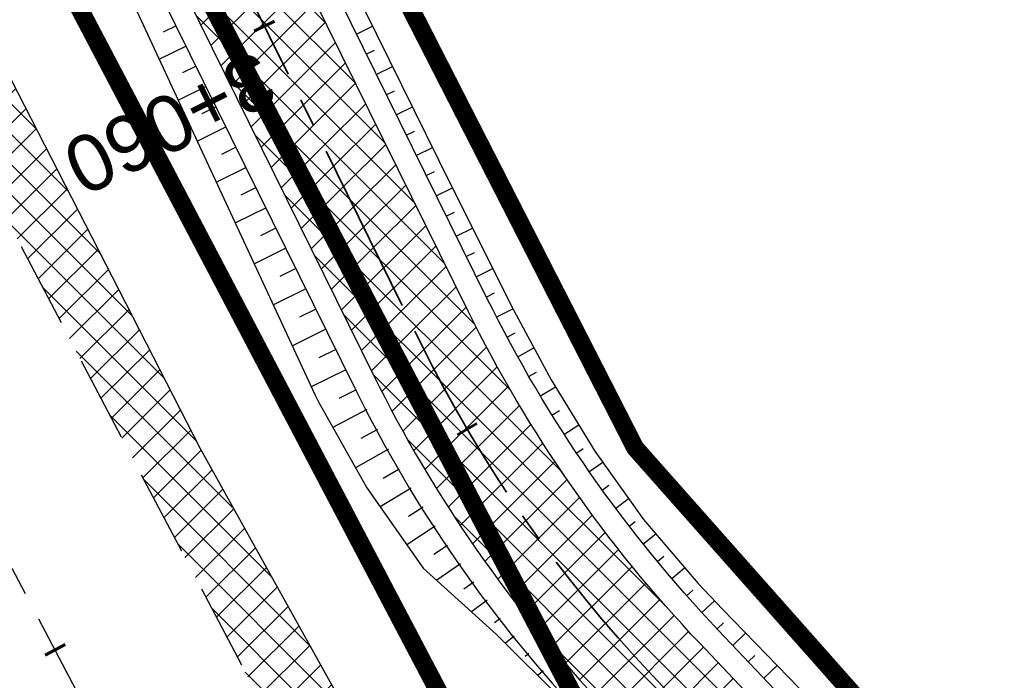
# Model space of a CAD drawing. Header units: metres. Extents: x 7529682 to 7533751, y 5721195 to 5727842.
# Tile 50 of 179: x 7531137 to 7531159, y 5725082 to 5725096. Entities that reach past the tile are written whole.
import ezdxf

# ---------------------------------------------------------------- set-up
doc = ezdxf.new("R2010")
doc.units = ezdxf.units.M
for name, pattern in [('817-dzialki-09-05-04$0$HIDDEN', [0.375, 0.25, -0.125]), ('ACAD_ISO05W100', [33, 24, -3, 0, -3, 0, -3]), ('CENTER', [50.800000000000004, 31.75, -6.35, 6.35, -6.35]), ('CENTER2', [28.575000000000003, 19.05, -3.175, 3.175, -3.175]), ('HIDDEN', [9.524999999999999, 6.35, -3.175])]:
    doc.linetypes.add(name, pattern=pattern)
for name, color, linetype in [('C-DROGI-SYTUACJA', 7, 'Continuous'), ('C-DROGI-SYTUACJA-ETYKIETY', 7, 'Continuous'), ('D-hatch-pobocza', 131, 'Continuous'), ('D-pobocza', 60, 'Continuous'), ('D-rowy', 160, 'Continuous'), ('D-skarpa', 2, 'Continuous'), ('D-skarpa-kreskowanie', 2, 'Continuous')]:
    doc.layers.add(name, color=color, linetype=linetype)
for name, color, linetype, lineweight, true_color in [('D-ewidencja-numery', 7, 'Continuous', 50, 0x40ff00), ('D-hatch-ciag-pieszo-rowerowy', 7, 'Continuous', 13, 0xff9f80), ('D-LR-etap-III', 7, '817-dzialki-09-05-04$0$HIDDEN', 50, 0x00008f)]:
    doc.layers.add(name, color=color, linetype=linetype, lineweight=lineweight, true_color=true_color)
for name, color, linetype, lineweight in [('D-krawędzie', 3, 'Continuous', 30), ('D-obrzeża', 2, 'Continuous', 30), ('D-oś', 10, 'CENTER', 30), ('D-pas-drogowy', 7, 'ACAD_ISO05W100', 50)]:
    doc.layers.add(name, color=color, linetype=linetype, lineweight=lineweight)
doc.layers.add('poprzeczki', color=7, linetype='Continuous', true_color=0x0000c7)
doc.styles.get("Standard").update_dxf_attribs({"font": 'arial.ttf'})
pattern_1 = [(45, (0, 0), (-0.3367596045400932, 0.3367596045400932), []), (135, (0, 0), (-0.3367596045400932, -0.3367596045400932), [])]

# ---------------------------------------------------------------- blocks, each defined once
blk = doc.blocks.new('AeccTickLine')
at = {"color": 0, "linetype": 'ByBlock', "lineweight": -2}
blk.add_line((0, 1), (-3.673819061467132e-16, -1), dxfattribs=at)

msp = doc.modelspace()

# ---------------------------------------------------------------- hatches: boundary and pattern name
at = {"layer": 'D-hatch-ciag-pieszo-rowerowy'}
h = msp.add_hatch(dxfattribs=at)
h.set_pattern_fill('ANSI37', color=256, scale=0.15, style=0)
h.set_pattern_definition(pattern_1)
h.paths.add_polyline_path([(7531118.164896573, 5725142.89718586), (7531117.076540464, 5725142.281955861), (7531130.341235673, 5725117.669805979, -0.009011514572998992), (7531135.298873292, 5725108.060358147), (7531145.035806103, 5725088.322043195, 0.07528570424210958), (7531150.171491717, 5725080.951451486), (7531151.456638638, 5725079.596189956), (7531152.271576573, 5725080.553420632), (7531151.216595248, 5725081.665959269, -0.07525174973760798), (7531146.082702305, 5725089.032917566), (7531136.397298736, 5725108.66009308, 0.008978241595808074), (7531131.457307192, 5725118.233727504)])
h.paths.add_polyline_path([(7531119.253251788, 5725143.512415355), (7531118.164896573, 5725142.89718586), (7531131.457307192, 5725118.233727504, -0.008978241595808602), (7531136.397298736, 5725108.66009308), (7531146.082702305, 5725089.032917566, 0.07525174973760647), (7531151.216595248, 5725081.665959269), (7531152.271576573, 5725080.553420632), (7531153.086514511, 5725081.510651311), (7531152.261569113, 5725082.380603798, -0.0752173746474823), (7531147.129491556, 5725089.743883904), (7531137.494820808, 5725109.261525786, 0.008944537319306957), (7531132.572709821, 5725118.798885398)])
at = {"layer": 'D-hatch-pobocza'}
h = msp.add_hatch(dxfattribs=at)
h.set_pattern_fill('ANSI37', color=256, scale=0.15, style=0)
h.set_pattern_definition(pattern_1)
h.paths.add_polyline_path([(7531057.009999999, 5725246.72), (7531044.19, 5725271.11), (7531030.969999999, 5725296.42), (7531019.37, 5725318.31), (7531007.54, 5725340.71), (7530994.469999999, 5725365.47), (7530982.58, 5725387.65), (7530971.809999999, 5725408.22), (7530959.96, 5725430.76), (7530944.54, 5725460.14), (7530935.92, 5725477.07), (7530923.099999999, 5725500.31), (7530908, 5725529.49), (7530889.658288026, 5725563.375066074), (7530889.585888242, 5725561.256865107), (7530918.171722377, 5725507.178125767), (7530950.162943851, 5725446.305402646), (7530993.419108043, 5725364.264712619), (7531022.766433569, 5725308.719304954), (7531053.80955549, 5725249.872416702), (7531081.165622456, 5725197.874670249), (7531103.902359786, 5725154.540603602), (7531128.123220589, 5725108.448161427), (7531149.321390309, 5725068.209396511), (7531151.44, 5725067.36), (7531152.004139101, 5725067.286014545), (7531141.2, 5725086.69), (7531129.87, 5725108.78), (7531118.46, 5725130.11), (7531107.389999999, 5725151.39), (7531095.36, 5725174.01), (7531083.61, 5725196.49), (7531071.559999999, 5725218.8)])

# ---------------------------------------------------------------- linework, layer by layer
at = {"layer": 'C-DROGI-SYTUACJA', "color": 10, "linetype": 'CENTER2', "lineweight": 35, "ltscale": 0.2}
msp.add_lwpolyline([(7531022.844591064, 5725323.708047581), (7531032.807949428, 5725305.571049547, -0.004228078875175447), (7531035.213067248, 5725301.103738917), (7531059.943841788, 5725254.222853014, -0.00440054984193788), (7531062.366458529, 5725249.530815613), (7531071.708538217, 5725231.039993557, 0.004122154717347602), (7531073.975449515, 5725226.643517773), (7531073.975449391, 5725226.643518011), (7531087.383313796, 5725201.158175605), (7531110.121662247, 5725157.821038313), (7531131.457307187, 5725118.233727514, -0.008978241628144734), (7531136.397298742, 5725108.660093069), (7531146.082702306, 5725089.032917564, 0.07525174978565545), (7531151.216595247, 5725081.66595927), (7531154.313313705, 5725078.4002911, -0.06893621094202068), (7531156.868938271, 5725074.829562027), (7531166.993104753, 5725055.549823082, -0.06873154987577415)], format="xyb", dxfattribs=at)
at = {"layer": 'D-ewidencja-numery', "color": 12, "ltscale": 15, "true_color": 0xc70000}
msp.add_lwpolyline([(7530900.951646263, 5725579.945856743), (7530904.80970798, 5725571.977328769), (7530903.682362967, 5725568.566434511), (7530908.900614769, 5725558.844845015), (7530910.252030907, 5725545.671606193), (7530912.872986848, 5725538.645543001), (7530945.278171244, 5725478.464284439), (7530959.692318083, 5725450.24628822), (7531002.82670893, 5725368.192370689), (7531044.703532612, 5725290.314293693), (7531064.098839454, 5725253.212562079), (7531083.010253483, 5725216.677517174), (7531113.013137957, 5725158.465613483), (7531137.364304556, 5725113.07076138), (7531150.830830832, 5725086.711759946), (7531159.745663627, 5725076.640848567), (7531166.309999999, 5725074.58), (7531172.29, 5725062.58)], dxfattribs=at)
at = {"layer": 'D-krawędzie', "linetype": 'HIDDEN', "ltscale": 0.3, "flags": 128}
msp.add_lwpolyline([(7530572.009999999, 5726166.06), (7530620.380949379, 5726072.761487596), (7530641.555222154, 5726032.007915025), (7530660.960861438, 5725995.070069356), (7530689.128213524, 5725941.540167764), (7530707.335918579, 5725907.031820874), (7530725.255781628, 5725873.092686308), (7530743.969545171, 5725837.653904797), (7530770.526708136, 5725787.119408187), (7530787.864146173, 5725754.266918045), (7530809.897571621, 5725712.541613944), (7530824.739035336, 5725684.389287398), (7530840.856259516, 5725653.693092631), (7530860.675070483, 5725616.154465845), (7530865.283000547, 5725607.394015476), (7530878.050274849, 5725583.079962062), (7530918.171722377, 5725507.178125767), (7530950.162943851, 5725446.305402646), (7530993.419108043, 5725364.264712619), (7531022.766433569, 5725308.719304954), (7531053.80955549, 5725249.872416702), (7531081.165622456, 5725197.874670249), (7531103.902359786, 5725154.540603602), (7531128.123220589, 5725108.448161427), (7531149.3, 5725068.249999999), (7531167.380094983, 5725033.766927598), (7531197.164745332, 5724976.987689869), (7531228.151004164, 5724918.034426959), (7531253.152837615, 5724870.491119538), (7531286.7961686, 5724806.653565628), (7531306.739858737, 5724768.664832), (7531335.094443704, 5724714.652299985), (7531357.3191504, 5724672.438740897), (7531373.644908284, 5724641.454376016), (7531392.161870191, 5724605.998675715), (7531418.480331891, 5724555.852756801), (7531439.726902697, 5724515.582472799), (7531468.399107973, 5724461.077223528), (7531491.782023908, 5724416.527754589), (7531531.990296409, 5724339.832565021), (7531557.226635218, 5724291.658956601), (7531569.851546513, 5724267.577443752), (7531591.375556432, 5724226.547822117), (7531610.003879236, 5724191.103071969), (7531616.882991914, 5724177.998849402), (7531629.984986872, 5724153.025496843), (7531641.006768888, 5724132.021778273), (7531664.906257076, 5724087.616922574), (7531677.64401952, 5724064.785715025), (7531683.112433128, 5724054.988140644), (7531686.752875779, 5724048.180044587), (7531695.447538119, 5724031.696667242), (7531703.748818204, 5724015.917210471), (7531709.214143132, 5724005.513965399), (7531719.388607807, 5723986.14687362), (7531726.295217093, 5723973.000144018), (7531732.740794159, 5723960.735633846), (7531735.13, 5723956.19)], dxfattribs=at)
at = {"layer": 'D-LR-etap-III', "ltscale": 10, "flags": 128}
msp.add_lwpolyline([(7531750.474471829, 5723895.103125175, 0.4, 0.4, 0), (7531750.505, 5723895.13, 0.4, 0.4, 0), (7531682.71, 5724022.92, 0.4, 0.4, 0), (7531619.177023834, 5724147.203692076, 0.4, 0.4, 0), (7531592.308960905, 5724198.48863389, 0.4, 0.4, 0), (7531553.263875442, 5724272.918564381, 0.4, 0.4, 0), (7531504.019999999, 5724366.79, 0.4, 0.4, 0), (7531482.09, 5724407.62, 0.4, 0.4, 0), (7531412.350402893, 5724541.182759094, 0.4, 0.4, 0), (7531388.463669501, 5724586.929768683, 0.4, 0.4, 0), (7531345.12, 5724669.94, 0.4, 0.4, 0), (7531127.66, 5725081.67, 0.4, 0.4, 0), (7531059.253139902, 5725211.040795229, 0.4, 0.4, 0), (7531008.007244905, 5725307.953830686, 0.4, 0.4, 0), (7530964.181635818, 5725390.835555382, 0.4, 0.4, 0), (7530914.557354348, 5725484.683561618, 0.4, 0.4, 0), (7530865.243241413, 5725577.493975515, 0.4, 0.4, 0), (7530840.085257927, 5725624.058651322, 0.4, 0.4, 0), (7530802.559525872, 5725694.924584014, 0.4, 0.4, 0), (7530755.54, 5725787.51, 0.4, 0.4, 0), (7530708.717810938, 5725876.303221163, 0.4, 0.4, 0), (7530695.12, 5725902.09, 0.4, 0.4, 0), (7530642.91397006, 5726001.07839487, 0.4, 0.4, 0), (7530634.934723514, 5726016.146615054, 0.4, 0.4, 0), (7530610.820000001, 5726061.929999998, 0.4, 0.4, 0), (7530610.820000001, 5726061.929999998, 0.4, 0.4, 0), (7530607.21, 5726063.51, 0.4, 0.4, 0), (7530597.42, 5726080.68, 0.4, 0.4, 0), (7530591.16, 5726088.44, 0.4, 0.4, 0), (7530581.28, 5726107.21, 0.4, 0.4, 0), (7530571.29, 5726130.56, 0.4, 0.4, 0), (7530549.554994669, 5726171.527317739, 0.4, 0.4, 0), (7530531.014309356, 5726206.473807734, 0.4, 0.4, 0), (7530516.461208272, 5726236.016618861, 0.4, 0.4, 0), (7530500.798929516, 5726266.141265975, 0.4, 0.4, 0), (7530491.349999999, 5726283.94, 0.4, 0.4, 0), (7530482.4, 5726303.41, 0.4, 0.4, 0), (7530482.4, 5726303.41, 0.4, 0.4, 0), (7530450.41, 5726357.28, 0.4, 0.4, 0), (7530397.759396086, 5726458.499907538, 0.4, 0.4, 0), (7530334.707815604, 5726583.664702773, 0.4, 0.4, 0), (7530303.939274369, 5726645.167943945, 0.4, 0.4, 0), (7530300.509779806, 5726651.777515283, 0.4, 0.4, 0), (7530289.213532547, 5726671.966724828, 0.4, 0.4, 0), (7530281.54, 5726685.57, 0.4, 0.4, 0), (7530261.37085633, 5726724.163374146, 0.4, 0.4, 0), (7530254.03, 5726738.21, 0.4, 0.4, 0), (7530197.219999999, 5726845.06, 0.4, 0.4, 0), (7530194.71, 5726849.15, 0.4, 0.4, 0), (7530195.92, 5726850.75, 0.4, 0.4, 0), (7530170.546669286, 5726892.961489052, 0.4, 0.4, 0), (7530143.174718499, 5726945.065838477, 0.4, 0.4, 0), (7530105.059999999, 5727018.32, 0.4, 0.4, 0), (7530100.059999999, 5727027.16, 0.4, 0.4, 0), (7530062.318670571, 5727099.625398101, 0.4, 0.4, 0), (7530015.378537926, 5727189.420463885, 0.4, 0.4, 0), (7529983.207960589, 5727250.206596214, 0.4, 0.4, 0), (7529953.284293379, 5727306.74720398, 0.4, 0.4, 0), (7529900.67053443, 5727406.15903814, 0.4, 0.4, 0), (7529890.630239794, 5727425.131178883, 0.4, 0.4, 0), (7529875.155383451, 5727454.426350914, 0.4, 0.4, 0), (7529857.560096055, 5727487.787346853, 0.4, 0.4, 0), (7529835.194401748, 5727530.19312405, 0.4, 0.4, 0), (7529811.740544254, 5727574.662079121, 0.4, 0.4, 0), (7529792.101859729, 5727611.922638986, 0.4, 0.4, 0), (7529768.066117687, 5727657.469613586, 0.4, 0.4, 0), (7529755.210566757, 5727682.131373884, 0.4, 0.4, 0), (7529753.309999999, 5727681.13, 0.4, 0.4, 0), (7529739.21, 5727707.77, 0.4, 0.4, 0), (7529735.394745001, 5727711.251990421, 0.4, 0.4, 0), (7529725.42, 5727730.2, 0.4, 0.4, 0), (7529723.55, 5727729.88, 0.4, 0.4, 0), (7529695.566668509, 5727782.932080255, 0.4, 0.4, 0), (7529717.67971874, 5727794.024357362, 0.4, 0.4, 0), (7529736.274870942, 5727758.647400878, 0.4, 0.4, 0), (7529736.274870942, 5727758.647400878, 0.4, 0.4, 0), (7529744.511003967, 5727750.406106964, 0.4, 0.4, 0), (7529744.511003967, 5727750.406106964, 0.4, 0.4, 0), (7529750.282568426, 5727738.549848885, 0.4, 0.4, 0), (7529777.108510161, 5727687.569424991, 0.4, 0.4, 0), (7529796.51537536, 5727651.329932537, 0.4, 0.4, 0), (7529814.937945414, 5727616.793170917, 0.4, 0.4, 0), (7529839.006722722, 5727572.303976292, 0.4, 0.4, 0), (7529860.617626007, 5727532.509108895, 0.4, 0.4, 0), (7529882.348967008, 5727491.504261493, 0.4, 0.4, 0), (7529904.865139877, 5727449.096370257, 0.4, 0.4, 0), (7529920.747384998, 5727418.884773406, 0.4, 0.4, 0), (7529946.676504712, 5727368.547487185, 0.4, 0.4, 0), (7529972.024701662, 5727320.573310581, 0.4, 0.4, 0), (7529987.740014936, 5727290.153392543, 0.4, 0.4, 0), (7529996.497385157, 5727273.661630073, 0.4, 0.4, 0), (7530017.541471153, 5727234.202689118, 0.4, 0.4, 0), (7530033.053657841, 5727204.864166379, 0.4, 0.4, 0), (7530051.622983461, 5727170.222745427, 0.4, 0.4, 0), (7530069.276612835, 5727137.015751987, 0.4, 0.4, 0), (7530089.385386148, 5727097.533639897, 0.4, 0.4, 0), (7530109.712512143, 5727060.746615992, 0.4, 0.4, 0), (7530136.769722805, 5727011.640131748, 0.4, 0.4, 0), (7530162.446686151, 5726962.743777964, 0.4, 0.4, 0), (7530187.674104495, 5726916.992101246, 0.4, 0.4, 0), (7530207.820739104, 5726879.335323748, 0.4, 0.4, 0), (7530230.625609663, 5726834.518686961, 0.4, 0.4, 0), (7530262.288093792, 5726776.61832811, 0.4, 0.4, 0), (7530277.509672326, 5726760.213143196, 0.4, 0.4, 0), (7530286.036865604, 5726744.106684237, 0.4, 0.4, 0), (7530288.097472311, 5726735.884066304, 0.4, 0.4, 0), (7530290.393870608, 5726725.046963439, 0.4, 0.4, 0), (7530296.17664807, 5726713.582980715, 0.4, 0.4, 0), (7530302.726195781, 5726701.18226779, 0.4, 0.4, 0), (7530325.685047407, 5726657.466383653, 0.4, 0.4, 0), (7530343.243978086, 5726623.648592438, 0.4, 0.4, 0), (7530360.229820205, 5726591.746871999, 0.4, 0.4, 0), (7530383.20855044, 5726548.059469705, 0.4, 0.4, 0), (7530406.017875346, 5726503.605514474, 0.4, 0.4, 0), (7530427.464919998, 5726462.620289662, 0.4, 0.4, 0), (7530447.9278544, 5726424.388014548, 0.4, 0.4, 0), (7530471.126878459, 5726379.920667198, 0.4, 0.4, 0), (7530490.501003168, 5726343.033350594, 0.4, 0.4, 0), (7530509.499458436, 5726306.733076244, 0.4, 0.4, 0), (7530529.890269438, 5726267.244072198, 0.4, 0.4, 0), (7530543.852446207, 5726238.990319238, 0.4, 0.4, 0), (7530554.808897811, 5726218.943990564, 0.4, 0.4, 0), (7530559.027108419, 5726212.223286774, 0.4, 0.4, 0), (7530563.060988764, 5726206.409670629, 0.4, 0.4, 0), (7530566.93354971, 5726200.463543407, 0.4, 0.4, 0), (7530569.771022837, 5726194.901501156, 0.4, 0.4, 0), (7530571.47319415, 5726191.282350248, 0.4, 0.4, 0), (7530572.839142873, 5726188.024533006, 0.4, 0.4, 0), (7530575.295071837, 5726182.034664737, 0.4, 0.4, 0), (7530579.736851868, 5726173.306070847, 0.4, 0.4, 0), (7530583.3, 5726167.41, 0.4, 0.4, 0), (7530593.4, 5726163.33, 0.4, 0.4, 0), (7530598.618375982, 5726155.264489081, 0.4, 0.4, 0), (7530608.258304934, 5726140.497132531, 0.4, 0.4, 0), (7530603.269999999, 5726136.83, 0.4, 0.4, 0), (7530606.53, 5726131.84, 0.4, 0.4, 0), (7530604.239057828, 5726124.21679044, 0.4, 0.4, 0), (7530605.847136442, 5726121.630127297, 0.4, 0.4, 0), (7530608.971611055, 5726116.164124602, 0.4, 0.4, 0), (7530618.114293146, 5726097.791111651, 0.4, 0.4, 0), (7530651.213125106, 5726034.959524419, 0.4, 0.4, 0), (7530670.243741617, 5725998.61095082, 0.4, 0.4, 0), (7530698.075474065, 5725945.952624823, 0.4, 0.4, 0), (7530716.505955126, 5725911.3051464, 0.4, 0.4, 0), (7530735.223454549, 5725875.667401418, 0.4, 0.4, 0), (7530752.504235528, 5725842.154920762, 0.4, 0.4, 0), (7530778.310652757, 5725793.501254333, 0.4, 0.4, 0), (7530797.499961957, 5725756.381811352, 0.4, 0.4, 0), (7530812.518974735, 5725728.28874362, 0.4, 0.4, 0), (7530820.039295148, 5725713.160404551, 0.4, 0.4, 0), (7530822.422446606, 5725710.193574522, 0.4, 0.4, 0), (7530833.154893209, 5725688.800634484, 0.4, 0.4, 0), (7530849.629354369, 5725656.158601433, 0.4, 0.4, 0), (7530867.98290276, 5725621.963939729, 0.4, 0.4, 0), (7530872.629809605, 5725612.88760475, 0.4, 0.4, 0), (7530880.354488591, 5725597.594500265, 0.4, 0.4, 0), (7530883.839446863, 5725593.389159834, 0.4, 0.4, 0), (7530891.782113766, 5725587.763349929, 0.4, 0.4, 0), (7530895.038670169, 5725584.280746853, 0.4, 0.4, 0), (7530897.033644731, 5725580.941110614, 0.4, 0.4, 0), (7530900.951646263, 5725579.945856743, 0.4, 0.4, 0), (7530904.80970798, 5725571.977328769, 0.4, 0.4, 0), (7530903.682362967, 5725568.566434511, 0.4, 0.4, 0), (7530908.900614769, 5725558.844845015, 0.4, 0.4, 0), (7530910.252030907, 5725545.671606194, 0.4, 0.4, 0), (7530912.872986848, 5725538.645543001, 0.4, 0.4, 0), (7530945.278171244, 5725478.464284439, 0.4, 0.4, 0), (7530959.692318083, 5725450.24628822, 0.4, 0.4, 0), (7531002.82670893, 5725368.192370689, 0.4, 0.4, 0), (7531044.703532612, 5725290.314293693, 0.4, 0.4, 0), (7531064.098839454, 5725253.212562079, 0.4, 0.4, 0), (7531083.010253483, 5725216.677517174, 0.4, 0.4, 0), (7531113.013137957, 5725158.465613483, 0.4, 0.4, 0), (7531137.364304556, 5725113.07076138, 0.4, 0.4, 0), (7531150.830830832, 5725086.711759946, 0.4, 0.4, 0), (7531159.745663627, 5725076.640848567, 0.4, 0.4, 0), (7531166.309999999, 5725074.58, 0.4, 0.4, 0), (7531172.29, 5725062.58, 0.4, 0.4, 0), (7531170.589828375, 5725055.605912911, 0.4, 0.4, 0), (7531173.732823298, 5725044.080706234, 0.4, 0.4, 0), (7531215.342008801, 5724964.859648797, 0.4, 0.4, 0), (7531238.054496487, 5724921.684649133, 0.4, 0.4, 0), (7531262.389821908, 5724875.282876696, 0.4, 0.4, 0), (7531295.587160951, 5724811.265731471, 0.4, 0.4, 0), (7531348.487908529, 5724712.362812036, 0.4, 0.4, 0), (7531363.740817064, 5724682.68394264, 0.4, 0.4, 0), (7531366.986905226, 5724675.865317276, 0.4, 0.4, 0), (7531382.541261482, 5724646.110625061, 0.4, 0.4, 0), (7531401.299165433, 5724610.874551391, 0.4, 0.4, 0), (7531428.964837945, 5724558.862274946, 0.4, 0.4, 0), (7531449.111202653, 5724520.397801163, 0.4, 0.4, 0), (7531477.292992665, 5724465.831467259, 0.4, 0.4, 0), (7531500.996290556, 5724421.112506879, 0.4, 0.4, 0), (7531512.121834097, 5724400.549045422, 0.4, 0.4, 0), (7531513.78163794, 5724396.757451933, 0.4, 0.4, 0), (7531526.32, 5724379.39, 0.4, 0.4, 0), (7531566.783642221, 5724302.73628205, 0.4, 0.4, 0), (7531612.277141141, 5724225.610079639, 0.4, 0.4, 0), (7531620.492868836, 5724210.547642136, 0.4, 0.4, 0), (7531631.578040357, 5724196.257865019, 0.4, 0.4, 0), (7531653.484221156, 5724152.433527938, 0.4, 0.4, 0), (7531661.150970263, 5724128.493551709, 0.4, 0.4, 0), (7531673.881448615, 5724101.186377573, 0.4, 0.4, 0), (7531684.690667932, 5724081.184137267, 0.4, 0.4, 0), (7531699.212076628, 5724051.170357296, 0.4, 0.4, 0), (7531704.034088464, 5724040.583605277, 0.4, 0.4, 0), (7531704.034088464, 5724040.583605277, 0.4, 0.4, 0), (7531703.912935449, 5724037.170021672, 0.4, 0.4, 0), (7531736.419851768, 5723969.232086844, 0.4, 0.4, 0), (7531738.285051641, 5723967.699360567, 0.4, 0.4, 0), (7531742.180915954, 5723962.346428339, 0.4, 0.4, 0), (7531744.286141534, 5723958.615526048, 0.4, 0.4, 0), (7531755.393260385, 5723944.192617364, 0.4, 0.4, 0), (7531758.69, 5723936.76, 0.4, 0.4, 0), (7531780.08, 5723929.25, 0.4, 0.4, 0), (7531792.611989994, 5723906.337708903, 0.4, 0.4, 0), (7531792.611989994, 5723906.337708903, 0.4, 0.4, 0), (7531756.962094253, 5723883.055323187, 0.4, 0.4, 0), (7531750.46, 5723895.130000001, 0.4, 0.4, 0), (7531750.46, 5723895.130000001, 0, 0, 0)], format="xyseb", dxfattribs=at)
at = {"layer": 'D-obrzeża'}
for points in [[(7531164.32240203, 5725069.742980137), (7531163.357744, 5725071.533248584), (7531162.182687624, 5725071.112539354, -0.3734787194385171), (7531159.739052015, 5725072.063314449), (7531157.820350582, 5725075.705429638, 0.06860366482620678), (7531155.433696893, 5725079.035412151), (7531152.261569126, 5725082.380603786, -0.07521737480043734), (7531147.129491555, 5725089.743883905), (7531137.494820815, 5725109.261525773, 0.00894453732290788), (7531132.572709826, 5725118.798885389), (7531111.228553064, 5725158.401807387), (7531088.489882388, 5725201.739558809), (7531075.086492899, 5725227.216395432, -0.00412215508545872), (7531072.81958177, 5725231.612870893), (7531063.477188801, 5725250.10431303, 0.004400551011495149), (7531061.054571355, 5725254.796351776), (7531036.313724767, 5725301.696330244, 0.00422807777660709), (7531033.908607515, 5725306.163639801), (7531023.945058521, 5725324.300984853, -0.004066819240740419)], [(7531021.744124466, 5725323.115108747), (7531031.707290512, 5725304.978460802, -0.004228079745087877), (7531034.112408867, 5725300.511149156), (7531058.833112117, 5725253.649354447, -0.004400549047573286), (7531061.255728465, 5725248.957317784), (7531070.597494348, 5725230.467116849, 0.004122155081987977), (7531072.864405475, 5725226.070641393), (7531086.276745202, 5725200.576792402), (7531109.014771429, 5725157.240269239), (7531130.341235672, 5725117.66980598, -0.009011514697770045), (7531135.298873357, 5725108.060358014), (7531145.035806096, 5725088.322043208, 0.07528570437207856), (7531150.171491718, 5725080.951451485), (7531153.382484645, 5725077.565274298, -0.06860366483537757), (7531155.769138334, 5725074.235291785), (7531156.913255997, 5725072.063506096), (7531159.315153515, 5725067.482512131)]]:
    msp.add_lwpolyline(points, format="xyb", dxfattribs=at)
at = {"layer": 'D-oś', "ltscale": 0.1}
msp.add_lwpolyline([(7531164.280332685, 5725032.141666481), (7531146.201824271, 5725066.621712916), (7531125.025790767, 5725106.818458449), (7531100.803065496, 5725152.914450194), (7531078.067230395, 5725196.24679728), (7531050.712974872, 5725248.241100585), (7531019.671816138, 5725307.084268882), (7530990.323090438, 5725362.632329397), (7530947.065833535, 5725444.675091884), (7530915.075467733, 5725505.546186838), (7530874.953735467, 5725581.448561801)], dxfattribs=at)
at = {"layer": 'D-pas-drogowy', "ltscale": 0.2, "flags": 128}
msp.add_lwpolyline([(7531633.018560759, 5724182.834272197, 0.4, 0.4, 0), (7531617.558899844, 5724211.608162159, 0.4, 0.4, 0), (7531566.783642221, 5724302.73628205, 0.4, 0.4, 0), (7531538.419082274, 5724356.469679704, 0.4, 0.4, 0), (7531526.32, 5724379.39, 0.4, 0.4, 0), (7531516.102085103, 5724393.607319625, 0.4, 0.4, 0.001485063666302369), (7531513.78037409, 5724396.837773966, 0.4, 0.4, 0), (7531501.87, 5724413.41, 0.4, 0.4, 0), (7531474.926107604, 5724464.507896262, 0.4, 0.4, 0), (7531446.200436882, 5724518.992313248, 0.4, 0.4, 0), (7531424.962185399, 5724559.262257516, 0.4, 0.4, 0), (7531398.444460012, 5724609.565801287, 0.4, 0.4, 0), (7531379.647455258, 5724645.216004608, 0.4, 0.4, 0), (7531365.23, 5724672.56, 0.4, 0.4, 0), (7531341.305752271, 5724717.915356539, 0.4, 0.4, 0), (7531312.899996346, 5724771.788898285, 0.4, 0.4, 0), (7531292.590923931, 5724810.306502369, 0.4, 0.4, 0), (7531259.391619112, 5724873.271351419, 0.4, 0.4, 0), (7531233.740401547, 5724921.922582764, 0.4, 0.4, 0), (7531203.072738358, 5724980.092044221, 0.4, 0.4, 0), (7531173.471398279, 5725036.225177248, 0.4, 0.4, 0), (7531168.269999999, 5725046.09, 0.4, 0.4, 0), (7531172.29, 5725062.58, 0.4, 0.4, 0), (7531166.309999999, 5725074.58, 0.4, 0.4, 0), (7531150.32, 5725079.6, 0.4, 0.4, 0), (7531141.5, 5725096.43, 0.4, 0.4, 0), (7531109.311735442, 5725157.814415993, 0.4, 0.4, 0), (7531086.641300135, 5725201.047918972, 0.4, 0.4, 0), (7531059.198258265, 5725253.383662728, 0.4, 0.4, 0), (7531028.206828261, 5725312.48946212, 0.4, 0.4, 0), (7530999.104694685, 5725367.990143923, 0.4, 0.4, 0), (7530956.247527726, 5725449.724815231, 0.4, 0.4, 0), (7530924.397774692, 5725510.463768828, 0.4, 0.4, 0), (7530897.509999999, 5725561.74, 0.4, 0.4, 0), (7530894.46, 5725566.14, 0.4, 0.4, 0), (7530892.16, 5725570.49, 0.4, 0.4, 0), (7530869.362688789, 5725613.307018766, 0.4, 0.4, 0), (7530861.693971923, 5725627.704613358, 0.4, 0.4, 0), (7530852.74, 5725644.52, 0.4, 0.4, 0), (7530831.509999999, 5725684.2, 0.4, 0.4, 0), (7530811.13, 5725722.52, 0.4, 0.4, 0), (7530792.3476413, 5725757.940652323, 0.4, 0.4, 0), (7530768.03, 5725803.8, 0.4, 0.4, 0), (7530748.768542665, 5725840.178507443, 0.4, 0.4, 0), (7530727.7, 5725879.97, 0.4, 0.4, 0), (7530712.0981582, 5725909.54523909, 0.4, 0.4, 0), (7530693.644105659, 5725944.645156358, 0.4, 0.4, 0), (7530665.702224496, 5725997.538976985, 0.4, 0.4, 0), (7530641.759999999, 5726042.88, 0.4, 0.4, 0), (7530616.5, 5726091.48, 0.4, 0.4, 0), (7530604.628439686, 5726114.319880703, 0.4, 0.4, -0.007762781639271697), (7530602.5, 5726118.43, 0.4, 0.4, 0), (7530603.992037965, 5726123.394821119, 0.4, 0.4, 0), (7530606.53, 5726131.84, 0.4, 0.4, 0), (7530603.269999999, 5726136.83, 0.4, 0.4, 0), (7530593.775620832, 5726151.368713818, 0.4, 0.4, 0), (7530590.202637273, 5726156.84001263, 0.4, 0.4, 0), (7530583.3, 5726167.41, 0.4, 0.4, 0), (7530580.578343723, 5726170.427567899, 0.4, 0.4, 0), (7530575.849999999, 5726175.67, 0.4, 0.4, 0), (7530569.009999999, 5726186.66, 0.4, 0.4, 0), (7530562.555322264, 5726199.189409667, 0.4, 0.4, 0), (7530555.67, 5726211.39, 0.4, 0.4, 0), (7530548.29, 5726224.23, 0.4, 0.4, 0), (7530540.58, 5726237.71, 0.4, 0.4, 0), (7530532.679999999, 5726252.65, 0.4, 0.4, 0), (7530524.059999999, 5726269.35, 0.4, 0.4, 0), (7530502.82, 5726309.91, 0.4, 0.4, 0), (7530488.83, 5726336.63, 0.4, 0.4, 0), (7530466.03, 5726380.16, 0.4, 0.4, 0), (7530438.469999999, 5726432.77, 0.4, 0.4, 0), (7530424.53, 5726459.09, 0.4, 0.4, 0), (7530401.63, 5726502.97, 0.4, 0.4, 0), (7530383.38, 5726538.06, 0.4, 0.4, 0), (7530353.969999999, 5726593.52, 0.4, 0.4, 0), (7530338.469999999, 5726622.74, 0.4, 0.4, 0), (7530322.009999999, 5726653.88, 0.4, 0.4, 0), (7530297.54, 5726700.33, 0.4, 0.4, 0), (7530287.38, 5726719.6, 0.4, 0.4, 0), (7530285.94993921, 5726722.315508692, 0.4, 0.4, 0), (7530280.259999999, 5726733.12, 0.4, 0.4, 0), (7530266.73, 5726758.74, 0.4, 0.4, 0), (7530260.42, 5726770.47, 0.4, 0.4, 0), (7530253.25, 5726783.82, 0.4, 0.4, 0), (7530244.95, 5726799.33, 0.4, 0.4, 0), (7530239.389999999, 5726808.49, 0.4, 0.4, 0), (7530238.29, 5726807.9, 0.4, 0.4, 0), (7530218.11, 5726850.67, 0.4, 0.4, 0), (7530175.906646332, 5726928.168028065, 0.4, 0.4, 0), (7530096.679999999, 5727076.15, 0.4, 0.4, 0), (7530094.679999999, 5727079.89, 0.4, 0.4, 0), (7530064.59693469, 5727135.522637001, 0.4, 0.4, 0), (7530046.730970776, 5727168.8921561, 0.4, 0.4, 0), (7530025.803045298, 5727208.461374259, 0.4, 0.4, 0), (7530012.846501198, 5727232.979315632, 0.4, 0.4, 0), (7529994.15, 5727268.45, 0.4, 0.4, 0), (7529981.670868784, 5727291.93018666, 0.4, 0.4, 0), (7529949.889999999, 5727351.73, 0.4, 0.4, 0), (7529924.75, 5727399.03, 0.4, 0.4, 0), (7529915.515824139, 5727417.099754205, 0.4, 0.4, 0), (7529885.83, 5727475.19, 0.4, 0.4, 0), (7529862.559999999, 5727519.97, 0.4, 0.4, 0), (7529852.984923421, 5727538.191086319, 0.4, 0.4, 0), (7529836.513084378, 5727569.51130111, 0.4, 0.4, 0), (7529815.36890814, 5727609.140983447, 0.4, 0.4, 0), (7529792.795203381, 5727651.247499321, 0.4, 0.4, 0), (7529774.199114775, 5727685.858348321, 0.4, 0.4, 0), (7529746.966026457, 5727736.059440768, 0.4, 0.4, 0), (7529733.92, 5727757.62, 0.4, 0.4, 0), (7529708.607472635, 5727806.388536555, 0.4, 0.4, 0), (7529688.491967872, 5727796.344621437, 0.4, 0.4, 0), (7529723.55, 5727729.88, 0.4, 0.4, 0), (7529725.42, 5727730.2, 0.4, 0.4, 0), (7529735.38, 5727711.28, 0.4, 0.4, 0), (7529739.21, 5727707.77, 0.4, 0.4, 0), (7529753.309999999, 5727681.13, 0.4, 0.4, 0), (7529755.178396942, 5727682.114424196, 0.4, 0.4, 0), (7529792.101859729, 5727611.922638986, 0.4, 0.4, 0), (7529811.740544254, 5727574.662079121, 0.4, 0.4, 0), (7529835.194401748, 5727530.19312405, 0.4, 0.4, 0), (7529857.560096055, 5727487.787346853, 0.4, 0.4, 0), (7529875.155383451, 5727454.426350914, 0.4, 0.4, 0), (7529890.630239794, 5727425.131178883, 0.4, 0.4, 0), (7529900.67053443, 5727406.15903814, 0.4, 0.4, 0), (7529953.284293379, 5727306.74720398, 0.4, 0.4, 0), (7529983.207960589, 5727250.206596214, 0.4, 0.4, 0), (7530015.378537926, 5727189.420463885, 0.4, 0.4, 0), (7530062.318670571, 5727099.625398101, 0.4, 0.4, 0), (7530100.059999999, 5727027.16, 0.4, 0.4, 0), (7530105.059999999, 5727018.32, 0.4, 0.4, 0), (7530143.174718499, 5726945.065838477, 0.4, 0.4, 0), (7530170.546669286, 5726892.961489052, 0.4, 0.4, 0), (7530195.92, 5726850.75, 0.4, 0.4, 0), (7530194.71, 5726849.15, 0.4, 0.4, 0), (7530197.219999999, 5726845.06, 0.4, 0.4, 0), (7530254.03, 5726738.21, 0.4, 0.4, 0), (7530261.37085633, 5726724.163374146, 0.4, 0.4, 0), (7530281.54, 5726685.57, 0.4, 0.4, 0), (7530289.213532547, 5726671.966724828, 0.4, 0.4, 0), (7530300.509779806, 5726651.777515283, 0.4, 0.4, 0), (7530303.939274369, 5726645.167943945, 0.4, 0.4, 0), (7530334.707815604, 5726583.664702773, 0.4, 0.4, 0), (7530397.759396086, 5726458.499907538, 0.4, 0.4, 0), (7530450.41, 5726357.28, 0.4, 0.4, 0), (7530482.4, 5726303.41, 0.4, 0.4, 0), (7530483.687990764, 5726301.003383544, 0.4, 0.4, 0), (7530491.349999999, 5726283.94, 0.4, 0.4, 0), (7530512.67, 5726243.78, 0.4, 0.4, 0), (7530529.429999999, 5726209.46, 0.4, 0.4, 0), (7530571.29, 5726130.56, 0.4, 0.4, 0), (7530581.28, 5726107.21, 0.4, 0.4, 0), (7530591.16, 5726088.44, 0.4, 0.4, 0), (7530597.42, 5726080.68, 0.4, 0.4, 0), (7530607.21, 5726063.51, 0.4, 0.4, 0), (7530610.820000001, 5726061.929999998, 0.4, 0.4, 0), (7530634.934723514, 5726016.146615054, 0.4, 0.4, 0), (7530642.91397006, 5726001.07839487, 0.4, 0.4, 0), (7530695.12, 5725902.09, 0.4, 0.4, 0), (7530708.717810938, 5725876.303221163, 0.4, 0.4, 0), (7530755.54, 5725787.51, 0.4, 0.4, 0), (7530802.559525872, 5725694.924584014, 0.4, 0.4, 0), (7530840.085257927, 5725624.058651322, 0.4, 0.4, 0), (7530865.243241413, 5725577.493975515, 0.4, 0.4, 0), (7530914.557354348, 5725484.683561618, 0.4, 0.4, 0), (7530964.181635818, 5725390.835555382, 0.4, 0.4, 0), (7531008.007244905, 5725307.953830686, 0.4, 0.4, 0), (7531059.253139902, 5725211.040795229, 0.4, 0.4, 0), (7531127.66, 5725081.67, 0.4, 0.4, 0), (7531345.12, 5724669.94, 0.4, 0.4, 0), (7531388.463669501, 5724586.929768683, 0.4, 0.4, 0), (7531412.350402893, 5724541.182759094, 0.4, 0.4, 0), (7531482.09, 5724407.62, 0.4, 0.4, 0), (7531504.019999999, 5724366.79, 0.4, 0.4, 0), (7531519.374444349, 5724337.520497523, 0.4, 0.4, 0), (7531563.748815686, 5724252.931583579, 0.4, 0.4, 0), (7531602.175111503, 5724179.681224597, 0.4, 0.4, 0), (7531619.177023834, 5724147.203692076, 0.4, 0.4, 0), (7531625.038493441, 5724135.63500206, 0.4, 0.4, 0), (7531656.796442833, 5724073.31633882, 0.4, 0.4, 0), (7531675.12, 5724037.36, 0.4, 0.4, 0), (7531682.71, 5724022.92, 0.4, 0.4, 0), (7531705.565196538, 5723979.810545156, 0.4, 0.4, 0), (7531736.605941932, 5723921.261514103, 0.4, 0.4, 0), (7531750.46, 5723895.130000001, 0.4, 0.4, 0), (7531740.769999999, 5723886.56, 0.4, 0.4, 0), (7531732.86, 5723885, 0.4, 0.4, 0), (7531722.179999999, 5723887.77, 0.4, 0.4, 0), (7531729.87, 5723862.17, 0.4, 0.4, 0), (7531742.92, 5723861.93, 0.4, 0.4, 0), (7531763.71, 5723859.52, 0.4, 0.4, 0), (7531768.42, 5723854.12, 0.4, 0.4, 0), (7531787.42, 5723817.97, 0.4, 0.4, 0), (7531795.57, 5723809.82, 0.4, 0.4, 0), (7531816.346897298, 5723819.850397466, 0.4, 0.4, 0), (7531816.346897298, 5723819.850397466, 0.4, 0.4, 0), (7531805.059999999, 5723843.23, 0.4, 0.4, 0), (7531803.61, 5723886.23, 0.4, 0.4, 0), (7531803.61, 5723886.23, 0.4, 0.4, 0), (7531780.08, 5723929.25, 0.4, 0.4, 0), (7531758.69, 5723936.76, 0.4, 0.4, 0), (7531749.3590272, 5723946.412126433, 0.4, 0.4, 0), (7531742.71, 5723953.29, 0.4, 0.4, 0), (7531735.177368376, 5723967.877529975, 0.4, 0.4, 0), (7531722.37, 5723992.68, 0.4, 0.4, 0), (7531705.041669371, 5724030.885563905, 0.4, 0.4, 0), (7531699.469999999, 5724043.17, 0.4, 0.4, 0), (7531692.69, 5724058.11, 0.4, 0.4, 0), (7531679.672010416, 5724084.016803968, 0.4, 0.4, 0), (7531674.55, 5724094.21, 0.4, 0.4, 0), (7531666.633166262, 5724114.002855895, 0.4, 0.4, 0), (7531649, 5724153.82, 0.4, 0.4, 0), (7531641.49, 5724149.34, 0.4, 0.4, 0), (7531626.04, 5724179.34, 0.4, 0.4, 0), (7531633.03, 5724182.84, 0, 0, 0)], format="xyseb", dxfattribs=at)
at = {"layer": 'D-pobocza'}
msp.add_lwpolyline([(7531149.321390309, 5725068.209396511), (7531151.44, 5725067.36), (7531152.004139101, 5725067.286014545), (7531141.2, 5725086.69), (7531129.87, 5725108.78), (7531118.46, 5725130.11), (7531107.389999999, 5725151.39), (7531095.36, 5725174.01), (7531083.61, 5725196.49), (7531071.559999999, 5725218.8), (7531057.009999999, 5725246.72), (7531044.19, 5725271.11), (7531030.969999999, 5725296.42), (7531019.37, 5725318.31), (7531007.54, 5725340.71), (7530994.469999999, 5725365.47), (7530982.58, 5725387.65), (7530971.809999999, 5725408.22), (7530959.96, 5725430.76), (7530944.54, 5725460.14), (7530935.92, 5725477.07), (7530923.099999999, 5725500.31), (7530908, 5725529.49), (7530889.658288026, 5725563.375066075)], dxfattribs=at)
for points in [[(7531164.778518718, 5725069.950556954), (7531163.593972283, 5725072.148907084), (7531162.014147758, 5725071.583277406, -0.3734787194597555), (7531160.181421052, 5725072.296358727), (7531158.230593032, 5725075.999457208, 0.06860366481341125), (7531155.843939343, 5725079.32943972), (7531152.679666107, 5725082.666348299, -0.07520123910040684), (7531147.548440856, 5725090.027901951), (7531137.930676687, 5725109.508145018, 0.008928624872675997), (7531133.017012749, 5725119.028381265), (7531111.671163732, 5725158.634392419), (7531088.932509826, 5725201.97211209), (7531075.530910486, 5725227.445546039, -0.004122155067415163), (7531073.263999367, 5725231.84202148), (7531063.921480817, 5725250.33371218, 0.004400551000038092), (7531061.498863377, 5725255.025750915), (7531036.753990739, 5725301.933361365, 0.00422807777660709), (7531034.348873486, 5725306.400670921), (7531024.385244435, 5725324.538161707, -0.004066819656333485)], [(7531021.303938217, 5725322.877932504), (7531031.267026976, 5725304.74142525, -0.004228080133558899), (7531033.672145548, 5725300.274113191), (7531058.388820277, 5725253.419954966, -0.004400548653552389), (7531060.811436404, 5725248.727918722), (7531070.153076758, 5725230.237966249, 0.004122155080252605), (7531072.419987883, 5725225.841490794), (7531085.834117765, 5725200.344239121), (7531108.572015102, 5725157.007961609), (7531129.894778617, 5725117.4442902, -0.009024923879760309), (7531134.859526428, 5725107.820408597), (7531144.616991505, 5725088.037758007, 0.07529938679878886), (7531149.753399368, 5725080.665702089), (7531152.972242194, 5725077.271246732, -0.0686036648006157), (7531155.358895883, 5725073.941264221), (7531156.470659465, 5725071.830893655), (7531158.836181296, 5725067.319276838)]]:
    msp.add_lwpolyline(points, format="xyb", dxfattribs=at)
at = {"layer": 'D-rowy', "linetype": 'HIDDEN', "ltscale": 0.1, "const_width": 0.4, "flags": 128}
msp.add_lwpolyline([(7531149.9, 5725074.79), (7531149.9, 5725074.79), (7531138.641064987, 5725096.213928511), (7531118.877356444, 5725133.871305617), (7531109.576916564, 5725151.722126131), (7531096.94820068, 5725175.105976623), (7531083.448758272, 5725201.131248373), (7531075.375142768, 5725216.126263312), (7531058.982938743, 5725247.128653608), (7531038.532495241, 5725286.309070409), (7531017.625879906, 5725325.253628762), (7530968.704097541, 5725418.289077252), (7530946.217976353, 5725461.539419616)], dxfattribs=at)
at = {"layer": 'D-skarpa', "linetype": 'Continuous'}
for points in [[(7531138.108214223, 5725100.027202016), (7531143.743115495, 5725087.878403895), (7531143.818772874, 5725087.716971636), (7531144.8877537, 5725085.825234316), (7531146.133490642, 5725084.048029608), (7531147.762168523, 5725082.575609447), (7531149.273387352, 5725081.065128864), (7531149.900239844, 5725080.417705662), (7531152.065922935, 5725078.129254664), (7531152.984098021, 5725077.139842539), (7531153.367388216, 5725076.710293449), (7531154.455609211, 5725075.314460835), (7531155.303502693, 5725074.007521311), (7531155.886389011, 5725072.887210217), (7531157.237784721, 5725070.228196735), (7531158.6994568, 5725067.281890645)], [(7531144.543215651, 5725097.011414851), (7531146.757741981, 5725092.52857226), (7531148.02160074, 5725089.989703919), (7531148.089779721, 5725089.853687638), (7531148.967186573, 5725088.218411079), (7531149.940584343, 5725086.637028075), (7531151.01983993, 5725085.124190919), (7531152.224176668, 5725083.708720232), (7531152.765301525, 5725083.134543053), (7531154.95997554, 5725080.873583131), (7531155.897678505, 5725079.902688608), (7531156.392286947, 5725079.353759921), (7531157.76885716, 5725077.548292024), (7531158.777578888, 5725075.831826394), (7531159.308455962, 5725074.684204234)]]:
    msp.add_lwpolyline(points, dxfattribs=at)
at = {"layer": 'D-skarpa-kreskowanie', "linetype": 'Continuous'}
for p, q in [((7531140.660222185, 5725096.066803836, 107.9349613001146), (7531140.369274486, 5725095.923230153, 107.7186544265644)), ((7531144.653255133, 5725095.884253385, 108.0648138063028), (7531145.012467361, 5725096.0615135, 107.7977552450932)), ((7531140.881483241, 5725095.618425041, 107.9349231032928), (7531140.288771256, 5725095.325940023, 107.4942676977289)), ((7531144.87451619, 5725095.435874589, 108.064775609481), (7531145.054218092, 5725095.524551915, 107.9311751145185)), ((7531141.102744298, 5725095.170046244, 107.9348849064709), (7531140.800980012, 5725095.021134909, 107.7105363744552)), ((7531145.095777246, 5725094.987495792, 108.0647374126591), (7531145.455372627, 5725095.164944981, 107.7973939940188)), ((7531141.324005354, 5725094.721667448, 107.9348467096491), (7531140.709660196, 5725094.418507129, 107.4781079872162)), ((7531145.317038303, 5725094.539116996, 108.0646992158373), (7531145.496931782, 5725094.627888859, 107.9309562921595)), ((7531141.545266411, 5725094.273288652, 107.9348085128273), (7531141.232685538, 5725094.119039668, 107.7024183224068)), ((7531145.538299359, 5725094.0907382, 108.0646610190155), (7531145.898277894, 5725094.268376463, 107.7970327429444)), ((7531141.766527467, 5725093.824909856, 107.9347703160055), (7531141.130549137, 5725093.511074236, 107.4619482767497)), ((7531145.759560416, 5725093.642359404, 108.0646228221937), (7531145.939645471, 5725093.731225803, 107.9307374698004)), ((7531141.987788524, 5725093.37653106, 107.9347321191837), (7531141.664391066, 5725093.216944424, 107.6943002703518)), ((7531145.980821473, 5725093.193980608, 108.0645846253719), (7531146.34118316, 5725093.371807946, 107.7966714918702)), ((7531142.209049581, 5725092.928152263, 107.9346939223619), (7531141.551438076, 5725092.603641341, 107.4457885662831)), ((7531146.20208253, 5725092.745601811, 108.0645464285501), (7531146.382359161, 5725092.834562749, 107.9305186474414)), ((7531142.430310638, 5725092.479773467, 107.93465572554), (7531142.096096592, 5725092.314849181, 107.6861822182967)), ((7531146.423343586, 5725092.297223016, 108.0645082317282), (7531146.784251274, 5725092.475319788, 107.7961891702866)), ((7531142.651571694, 5725092.031394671, 107.9346175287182), (7531141.972327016, 5725091.696208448, 107.4296288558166)), ((7531146.644604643, 5725091.848844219, 108.0644700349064), (7531146.825838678, 5725091.938277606, 107.9297304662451)), ((7531142.872832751, 5725091.583015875, 107.9345793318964), (7531142.527802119, 5725091.412753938, 107.6780641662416)), ((7531146.865865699, 5725091.400465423, 108.0644318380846), (7531147.229894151, 5725091.580102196, 107.7937926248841)), ((7531143.094093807, 5725091.134637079, 107.9345411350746), (7531142.393215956, 5725090.788775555, 107.4134691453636)), ((7531147.087126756, 5725090.952086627, 108.0643936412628), (7531147.269921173, 5725091.042290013, 107.9284939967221)), ((7531143.315354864, 5725090.686258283, 107.9345029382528), (7531142.959507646, 5725090.510658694, 107.6699461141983)), ((7531147.308387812, 5725090.503707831, 108.064355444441), (7531147.675537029, 5725090.684884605, 107.7913960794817)), ((7531143.53661592, 5725090.237879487, 107.934464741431), (7531142.814104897, 5725089.881342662, 107.3973094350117)), ((7531147.529648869, 5725090.055329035, 108.0643172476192), (7531147.714003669, 5725090.146302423, 107.9272575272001)), ((7531143.757876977, 5725089.78950069, 107.9344265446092), (7531143.391213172, 5725089.608563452, 107.6618280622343)), ((7531147.753666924, 5725089.608369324, 108.0642779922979), (7531148.121945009, 5725089.793739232, 107.7893764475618)), ((7531143.979138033, 5725089.341121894, 107.9343883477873), (7531143.234993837, 5725088.973909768, 107.3811497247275)), ((7531147.992153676, 5725089.168910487, 108.0642374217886), (7531148.173516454, 5725089.264258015, 107.9275672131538)), ((7531148.230640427, 5725088.72945165, 108.0641968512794), (7531148.587852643, 5725088.925398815, 107.7924178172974)), ((7531144.200399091, 5725088.892743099, 107.9343501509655), (7531143.822918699, 5725088.70646821, 107.6537100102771)), ((7531144.421660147, 5725088.444364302, 107.9343119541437), (7531143.655882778, 5725088.066476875, 107.3649900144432)), ((7531148.469127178, 5725088.289992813, 108.0641562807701), (7531148.644996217, 5725088.390555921, 107.929047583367)), ((7531148.718311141, 5725087.856809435, 108.0641157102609), (7531149.063302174, 5725088.062261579, 107.7963601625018)), ((7531144.647453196, 5725087.998322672, 107.9342749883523), (7531144.263253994, 5725087.80430777, 107.6472882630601)), ((7531144.885939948, 5725087.558863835, 107.9342388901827), (7531144.131804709, 5725087.163010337, 107.3661386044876)), ((7531148.985543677, 5725087.434214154, 108.0640751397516), (7531149.153602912, 5725087.538371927, 107.9321881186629)), ((7531149.252776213, 5725087.011618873, 108.0640345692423), (7531149.580132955, 5725087.222617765, 107.804243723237)), ((7531145.124426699, 5725087.119404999, 107.934202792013), (7531144.754422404, 5725086.917687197, 107.6530876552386)), ((7531145.36291345, 5725086.679946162, 107.9341666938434), (7531144.636895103, 5725086.269169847, 107.3778032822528)), ((7531149.520008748, 5725086.589023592, 108.0639939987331), (7531149.679361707, 5725086.695774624, 107.9360910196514)), ((7531149.803946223, 5725086.177788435, 108.0639534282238), (7531150.11419327, 5725086.393673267, 107.8118868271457)), ((7531145.601569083, 5725086.240586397, 107.9341305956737), (7531145.245528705, 5725086.031673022, 107.6589113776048)), ((7531150.098737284, 5725085.773934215, 108.0639128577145), (7531150.249712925, 5725085.883007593, 107.939669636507)), ((7531145.868801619, 5725085.817991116, 107.934094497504), (7531145.184521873, 5725085.401856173, 107.3999334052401)), ((7531150.393528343, 5725085.370079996, 108.0638722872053), (7531150.687294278, 5725085.590333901, 107.8189673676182)), ((7531146.136034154, 5725085.395395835, 107.9340583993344), (7531145.807573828, 5725085.188489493, 107.6751043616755)), ((7531146.403266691, 5725084.972800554, 107.9340223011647), (7531145.773264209, 5725084.56193916, 107.4323429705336)), ((7531150.688319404, 5725084.966225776, 108.063831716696), (7531150.831164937, 5725085.07732887, 107.9431707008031)), ((7531151.005164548, 5725084.579625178, 108.0637911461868), (7531151.28863741, 5725084.80827018, 107.8208911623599)), ((7531146.670499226, 5725084.550205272, 107.933986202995), (7531146.368737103, 5725084.346564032, 107.6912488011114)), ((7531151.326204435, 5725084.196306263, 108.0637505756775), (7531151.467342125, 5725084.31433101, 107.9410210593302)), ((7531146.959043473, 5725084.142102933, 107.9339501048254), (7531146.434455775, 5725083.775939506, 107.507293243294)), ((7531151.647244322, 5725083.812987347, 108.0637100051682), (7531151.928234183, 5725084.056544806, 107.8156926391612)), ((7531147.253834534, 5725083.738248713, 107.9339140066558), (7531147.037603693, 5725083.582196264, 107.7560345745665)), ((7531151.969607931, 5725083.430831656, 108.0636694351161), (7531152.109452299, 5725083.55644877, 107.9383416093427)), ((7531147.548625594, 5725083.334394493, 107.9338779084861), (7531147.205757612, 5725083.078637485, 107.6485532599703)), ((7531152.308481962, 5725083.063184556, 108.063628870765), (7531152.587660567, 5725083.323034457, 107.8093298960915)), ((7531147.843416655, 5725082.930540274, 107.9338418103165), (7531147.715525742, 5725082.831969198, 107.8261669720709)), ((7531152.649810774, 5725082.697832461, 108.0635894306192), (7531152.790245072, 5725082.831001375, 107.9345597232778)), ((7531152.993854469, 5725082.335018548, 108.0635512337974), (7531153.27895818, 5725082.605372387, 107.8016006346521)), ((7531148.152402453, 5725082.537791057, 107.9338057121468), (7531147.956249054, 5725082.381623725, 107.7666040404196)), ((7531148.47344234, 5725082.154472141, 107.9337696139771), (7531148.393905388, 5725082.089075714, 107.8650840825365)), ((7531153.337898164, 5725081.972204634, 108.0635130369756), (7531153.482567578, 5725082.109389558, 107.9305921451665)), ((7531148.794482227, 5725081.771153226, 107.9337335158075), (7531148.671487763, 5725081.666734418, 107.826109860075)), ((7531153.681941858, 5725081.609390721, 108.0634748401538), (7531153.975515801, 5725081.887776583, 107.7937418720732))]:
    msp.add_line(p, q, dxfattribs=at)

# ---------------------------------------------------------------- block references
at = {"layer": 'C-DROGI-SYTUACJA-ETYKIETY', "color": 2, "linetype": 'Continuous', "lineweight": 60, "xscale": 0.25, "yscale": 0.25, "zscale": 0.25, "rotation": 297.7806942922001}
msp.add_blockref('AeccTickLine', (7531137.977193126, 5725082.233862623), dxfattribs=at)
at = {"layer": 'poprzeczki', "color": 2, "linetype": 'Continuous', "lineweight": 60}
for p, xscale, yscale, zscale, rotation in [((7531142.615083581, 5725096.059941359), 0.2499999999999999, 0.2499999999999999, 0.2499999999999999, 296.2649129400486), ((7531147.109432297, 5725087.128569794), 0.25, 0.25, 0.25, 300.3977818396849)]:
    msp.add_blockref('AeccTickLine', p, dxfattribs=dict(at, xscale=xscale, yscale=yscale, zscale=zscale, rotation=rotation))

# ---------------------------------------------------------------- texts
at = {"layer": 'C-DROGI-SYTUACJA-ETYKIETY', "color": 2}
msp.add_text('3+060', height=1.25, rotation=206.2649129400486, dxfattribs=at).set_placement((7531142.444745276, 5725095.557711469))

doc.saveas('drawing.dxf')
